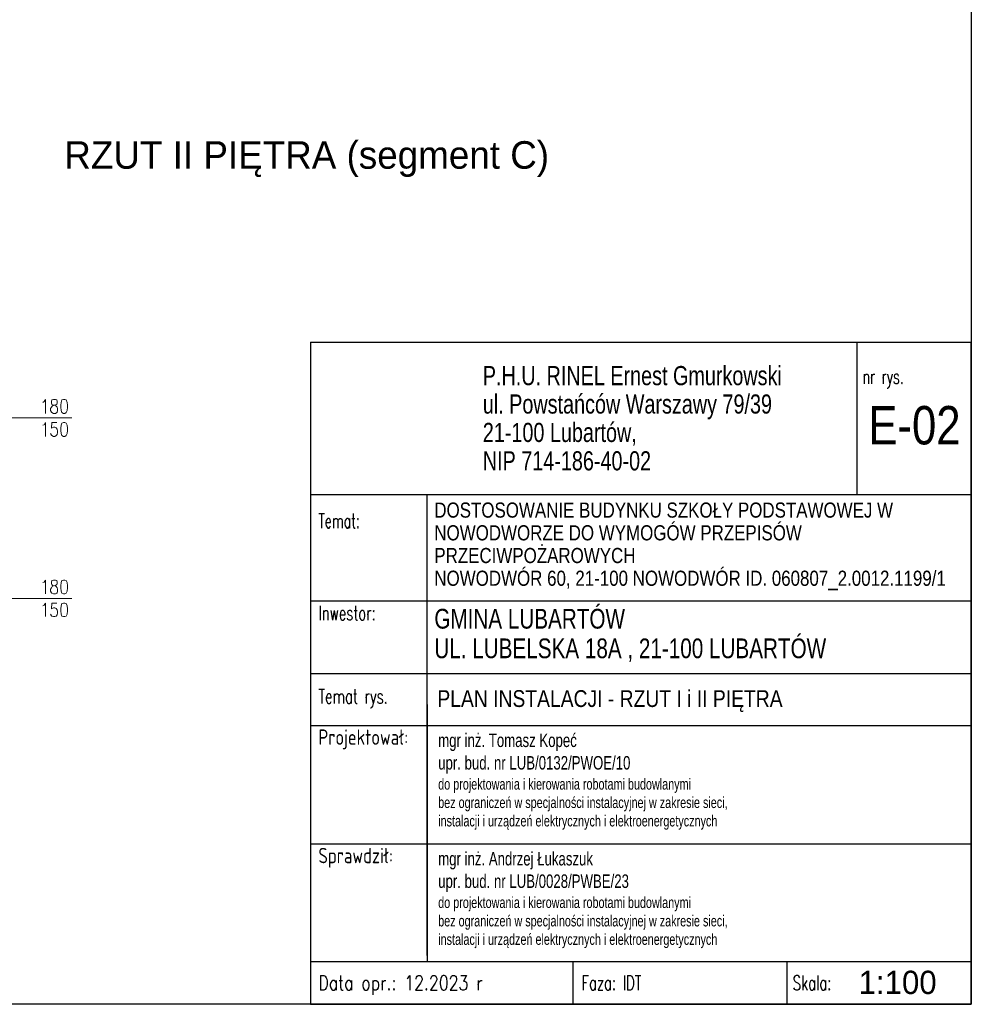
# Model space of a CAD drawing. Header units: centimetres. Extents: x -16053 to 7031, y -7778 to 254.
# Tile 212 of 256: x 1029 to 2412, y -6457 to -5027. Entities that reach past the tile are written whole.
import ezdxf

# ---------------------------------------------------------------- set-up
doc = ezdxf.new("R2010")
doc.units = ezdxf.units.CM
doc.header["$MEASUREMENT"] = 0
doc.layers.get('0').update_dxf_attribs({"linetype": 'CONTINUOUS'})
doc.layers.add('jt_tabela', color=130, linetype='CONTINUOUS')
doc.layers.add('OPISY ELEKTRYCZNE', color=120, linetype='CONTINUOUS')
doc.layers.add('konstrukcja', color=250, linetype='CONTINUOUS', lineweight=15)
doc.layers.add('T - opisy', color=250, linetype='CONTINUOUS', lineweight=13)
doc.styles.add('ARIAL 1-100', font='txt', dxfattribs={"width": 0.7, "height": 18})
doc.styles.add('CP_TXTCON', font='arial.ttf', dxfattribs={"width": 0.8})
doc.styles.add('DYBY', font='ROMANS.SHX', dxfattribs={"width": 0.8})
doc.styles.add('Opisowy', font='txt')

# ---------------------------------------------------------------- blocks, each defined once
blk = doc.blocks.new('G$C368C7595')
at = {"layer": 'jt_tabela'}
blk.add_line((0, 26.89), (116.84, 26.89), dxfattribs=at)

msp = doc.modelspace()

# ---------------------------------------------------------------- linework, layer by layer
at = {"layer": 'jt_tabela'}
for p, q in [((1451.28, -5495.532), (1451.28, -6457.255)), ((1451.28, -5495.532), (2411.742, -5495.532)), ((2245.99, -5716.575), (2245.99, -5495.532)), ((2411.742, -6457.255), (2411.742, -5495.532)), ((1451.28, -5716.575), (2411.742, -5716.575)), ((1620.904, -6386.199), (1620.904, -5716.575)), ((1451.28, -5871.252), (2411.742, -5871.252)), ((1451.28, -5976.712), (2411.742, -5976.712)), ((1620.904, -6021.875), (1620.904, -6395.242)), ((1451.28, -6052.241), (2411.742, -6052.241)), ((1451.28, -6224.238), (2411.742, -6224.238)), ((1451.06, -6395.242), (2411.742, -6395.242)), ((1451.28, -6395.242), (2411.742, -6395.242)), ((1832.863, -6395.242), (1832.863, -6457.255)), ((2144.076, -6457.255), (2144.076, -6395.242)), ((1451.28, -6457.255), (2411.742, -6457.255))]:
    msp.add_line(p, q, dxfattribs=at)
at = {"layer": 'konstrukcja', "linetype": 'Continuous'}
for points in [[(1062.739, -5582.897), (1064.503, -5581.721), (1066.268, -5578.78), (1066.268, -5598.78)], [(1078.033, -5578.78), (1075.68, -5579.368), (1075.091, -5581.721), (1075.091, -5583.486), (1075.68, -5585.838), (1076.856, -5586.427), (1079.797, -5587.015), (1082.15, -5588.191), (1083.327, -5589.956), (1083.915, -5591.721), (1083.915, -5594.662), (1083.327, -5597.015), (1082.739, -5597.603), (1080.974, -5598.78), (1078.033, -5598.78), (1075.68, -5597.603), (1075.091, -5597.015), (1073.915, -5594.662), (1073.915, -5591.721), (1075.091, -5589.956), (1076.268, -5588.191), (1078.033, -5587.015), (1080.974, -5586.427), (1082.739, -5585.838), (1083.327, -5583.486), (1083.327, -5581.721), (1082.739, -5579.368), (1080.974, -5578.78), (1078.033, -5578.78)], [(1092.739, -5578.78), (1090.386, -5579.368), (1089.209, -5582.897), (1088.621, -5587.015), (1088.621, -5589.956), (1089.209, -5594.662), (1090.386, -5597.603), (1092.739, -5598.78), (1094.503, -5598.78), (1096.268, -5597.603), (1098.033, -5594.662), (1098.621, -5589.956), (1098.621, -5587.015), (1098.033, -5582.897), (1096.268, -5579.368), (1094.503, -5578.78), (1092.739, -5578.78)], [(1104.503, -5605.25), (968.033, -5605.25)], [(1062.739, -5615.838), (1064.503, -5615.25), (1066.268, -5612.309), (1066.268, -5632.309)], [(1082.739, -5612.309), (1075.68, -5612.309), (1075.091, -5620.544), (1075.68, -5619.956), (1078.033, -5618.78), (1079.797, -5618.78), (1082.15, -5619.956), (1083.327, -5621.721), (1083.915, -5624.662), (1083.915, -5626.427), (1083.327, -5629.368), (1082.15, -5631.133), (1079.797, -5632.309), (1078.033, -5632.309), (1075.68, -5631.133), (1075.091, -5630.544), (1073.915, -5628.191)], [(1092.739, -5612.309), (1090.386, -5612.897), (1089.209, -5615.838), (1088.621, -5620.544), (1088.621, -5623.486), (1089.209, -5628.191), (1090.386, -5631.133), (1092.739, -5632.309), (1094.503, -5632.309), (1096.268, -5631.133), (1098.033, -5628.191), (1098.621, -5623.486), (1098.621, -5620.544), (1098.033, -5615.838), (1096.268, -5612.897), (1094.503, -5612.309), (1092.739, -5612.309)], [(1062.739, -5844.662), (1064.503, -5844.074), (1066.268, -5841.133), (1066.268, -5861.133)], [(1078.033, -5841.133), (1075.68, -5841.721), (1075.091, -5844.074), (1075.091, -5845.838), (1075.68, -5847.603), (1076.856, -5848.78), (1079.797, -5849.368), (1082.15, -5850.544), (1083.327, -5852.309), (1083.915, -5854.074), (1083.915, -5857.015), (1083.327, -5859.368), (1082.739, -5859.956), (1080.974, -5861.133), (1078.033, -5861.133), (1075.68, -5859.956), (1075.091, -5859.368), (1073.915, -5857.015), (1073.915, -5854.074), (1075.091, -5852.309), (1076.268, -5850.544), (1078.033, -5849.368), (1080.974, -5848.78), (1082.739, -5847.603), (1083.327, -5845.838), (1083.327, -5844.074), (1082.739, -5841.721), (1080.974, -5841.133), (1078.033, -5841.133)], [(1092.739, -5841.133), (1090.386, -5841.721), (1089.209, -5844.662), (1088.621, -5849.368), (1088.621, -5852.309), (1089.209, -5857.015), (1090.386, -5859.956), (1092.739, -5861.133), (1094.503, -5861.133), (1096.268, -5859.956), (1098.033, -5857.015), (1098.621, -5852.309), (1098.621, -5849.368), (1098.033, -5844.662), (1096.268, -5841.721), (1094.503, -5841.133), (1092.739, -5841.133)], [(1104.503, -5867.603), (968.033, -5867.603)], [(1062.739, -5878.191), (1064.503, -5877.603), (1066.268, -5874.662), (1066.268, -5894.074)], [(1082.739, -5874.662), (1075.68, -5874.662), (1075.091, -5882.897), (1075.68, -5882.309), (1078.033, -5881.133), (1079.797, -5881.133), (1082.15, -5882.309), (1083.327, -5884.074), (1083.915, -5886.427), (1083.915, -5888.78), (1083.327, -5891.721), (1082.15, -5893.486), (1079.797, -5894.074), (1078.033, -5894.074), (1075.68, -5893.486), (1075.091, -5892.897), (1073.915, -5890.544)], [(1092.739, -5874.662), (1090.386, -5875.25), (1089.209, -5878.191), (1088.621, -5882.897), (1088.621, -5885.838), (1089.209, -5890.544), (1090.386, -5893.486), (1092.739, -5894.074), (1094.503, -5894.074), (1096.268, -5893.486), (1098.033, -5890.544), (1098.621, -5885.838), (1098.621, -5882.897), (1098.033, -5878.191), (1096.268, -5875.25), (1094.503, -5874.662), (1092.739, -5874.662)]]:
    msp.add_lwpolyline(points, dxfattribs=at)
at = {"layer": 'OPISY ELEKTRYCZNE', "linetype": 'ByBlock'}
msp.add_lwpolyline([(-1677.475, -3596.652), (2411.742, -3596.652), (2411.742, -6457.255), (-1677.475, -6457.255)], close=True, dxfattribs=at)

# ---------------------------------------------------------------- block references
at = {"xscale": 8.100000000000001, "yscale": 8.100000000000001, "zscale": 8.100000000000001}
msp.add_blockref('G$C368C7595', (1451.28, -5713.341), dxfattribs=at)

# ---------------------------------------------------------------- texts
at = {"layer": 'jt_tabela'}
for s, height, style, width, p in [('nr rys.', 20.9061, 'DYBY', 0.645, (2253.538, -5555.752)), ('E-02', 55.8257, 'Opisowy', 0.85, (2262.116, -5643.98)), ('Temat:', 20.9061, 'DYBY', 0.64, (1463.021, -5765.369)), ('Inwestor:', 20.9061, 'DYBY', 0.674, (1463.021, -5899.213)), ('Temat rys.', 20.9061, 'DYBY', 0.674, (1463.021, -6020.259)), ('PLAN INSTALACJI - RZUT I i II PIĘTRA', 24.42373, 'CP_TXTCON', 0.821813, (1635.882, -6025.343)), ('Projektował:', 22.27663, 'DYBY', 0.75, (1463.021, -6080.299)), ('Sprawdził:', 22.2766, 'DYBY', 0.75, (1463.021, -6252.296)), ('Data opr.: 12.2023 r ', 20.9061, 'DYBY', 0.8, (1463.021, -6436.514)), ('Faza: IDT', 20.9061, 'DYBY', 0.674, (1845.351, -6436.514)), ('Skala:', 20.9061, 'DYBY', 0.674, (2152.275, -6436.514))]:
    msp.add_text(s, height=height, dxfattribs=dict(at, style=style, width=width)).set_placement(p)
at = {"layer": 'jt_tabela', "style": 'Opisowy'}
msp.add_text('1:100', height=33.8679, dxfattribs=at).set_placement((2248.028, -6442.325))
at = {"layer": 'jt_tabela', "attachment_point": 1, "style": 'DYBY'}
for s, insert, char_height, width, line_spacing_factor in [('{\\W0.74;\\fArial|b0|i0|c238|p34;P.H.U. RINEL Ernest Gmurkowski\\Pul. Powstańców Warszawy 79/39\\P21-100 Lubartów, \\PNIP 714-186-40-02}', (1701.907, -5530.07), 27.81085, 777.97306, 0.89), ('{\\fArial|b0|i0|c238|p34;DOSTOSOWANIE BUDYNKU SZKOŁY PODSTAWOWEJ W NOWODWORZE DO WYMOGÓW PRZEPISÓW PRZECIWPOŻAROWYCH \\PNOWODWÓR 60, 21-100 NOWODWÓR ID. 060807_2.0012.1199/1 \\P\\P}', (1631.461, -5728.31), 22, 775.43533, 0.9), ('{\\W0.75;\\fArial|b0|i0|c238|p34;\\H1.230769x;GMINA LUBARTÓW \\PUL. LUBELSKA 18A , 21-100 LUBARTÓW\\P}', (1631.461, -5882.793), 23.29926, 775.43533, 0.9)]:
    msp.add_mtext(s, dxfattribs=dict(at, insert=insert, char_height=char_height, width=width, line_spacing_factor=line_spacing_factor))
at = {"layer": 'jt_tabela', "char_height": 19.6122, "width": 830.99054, "attachment_point": 1, "style": 'ARIAL 1-100'}
for s, insert in [('mgr inż. Tomasz Kopeć\\Pupr. bud. nr LUB/0132/PWOE/10\\P\\pxql;{\\H0.818504x;do projektowania i kierowania robotami budowlanymi\\Pbez ograniczeń w specjalności instalacyjnej w zakresie sieci,\\Pinstalacji i urządzeń elektrycznych i elektroenergetycznych}', (1637.08, -6063.915)), ('mgr inż. Andrzej Łukaszuk\\Pupr. bud. nr LUB/0028/PWBE/23\\P\\pxql;{\\H0.818504x;do projektowania i kierowania robotami budowlanymi\\Pbez ograniczeń w specjalności instalacyjnej w zakresie sieci,\\Pinstalacji i urządzeń elektrycznych i elektroenergetycznych\\P}', (1637.08, -6235.912))]:
    msp.add_mtext(s, dxfattribs=dict(at, insert=insert))
at = {"layer": 'T - opisy', "linetype": 'Continuous'}
msp.add_text('RZUT II PIĘTRA (segment C)', height=40, dxfattribs=at).set_placement((1093.82, -5243.443))

doc.saveas('drawing.dxf')
